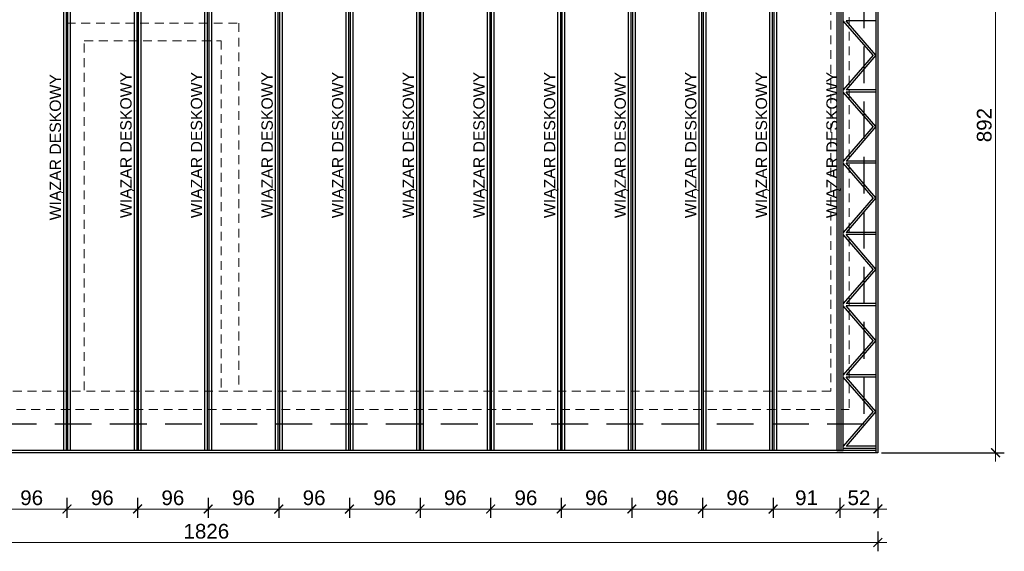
# Model space of a CAD drawing. Header units: millimetres. Extents: x 79929 to 85056, y -17684 to -14714.
# Tile 3 of 6: x 81365 to 82703, y -16127 to -15403. Entities that reach past the tile are written whole.
import ezdxf

# ---------------------------------------------------------------- set-up
doc = ezdxf.new("R2010")
doc.units = ezdxf.units.MM
doc.header["$LTSCALE"] = 100
doc.header["$MEASUREMENT"] = 0
doc.linetypes.add('DASHED', pattern=[0.75, 0.5, -0.25])
doc.linetypes.add('KRESKOWA-SREDNIA', pattern=[0.2, 0.12, -0.08])
for name, color, linetype in [('! ŚCIANY', 2, 'Continuous'), ('Warstwa1', 1, 'Continuous'), ('Warstwa4', 4, 'Continuous'), ('WENTYLACJAPRZER', 1, 'DASHED'), ('WYMIARY', 1, 'Continuous')]:
    doc.layers.add(name, color=color, linetype=linetype)
doc.styles.add('styl1', font='ARIAL.TTF', dxfattribs={"height": 20})
doc.dimstyles.new('ISO-25$0', dxfattribs={"dimtxt": 10, "dimasz": 10, "dimexe": 5, "dimexo": 12, "dimgap": 2, "dimtad": 1, "dimdec": 0, "dimtxsty": 'Standard', "dimblk": 'ARCHTICK', "dimcen": 2.5, "dimdle": 5, "dimadec": 0, "dimazin": 0, "dimtfac": 1, "dimtdec": 0, "dimtmove": 0, "dimatfit": 3, "dimfxl": 1, "dimlwd": 0, "dimarcsym": 0})

# ---------------------------------------------------------------- blocks, each defined once
blk = doc.blocks.new('_ArchTick')
at = {"layer": 'Warstwa1', "color": 0, "const_width": 0.15}
blk.add_lwpolyline([(-0.5, -0.5), (0.5, 0.5)], dxfattribs=at)
blk = doc.blocks.new('*D18')
at = {"layer": 'Defpoints', "color": 0, "linetype": 'ByBlock'}
for p in [(82531.5, -15100.3), (82691.4, -15100.3), (82531.5, -15992.3)]:
    blk.add_point(p, dxfattribs=at)
at = {"layer": 'WENTYLACJAPRZER', "color": 1, "linetype": 'ByBlock', "lineweight": 0}
blk.add_line((82691.4, -16004.3), (82691.4, -15088.3), dxfattribs=at)
at = {"layer": 'WENTYLACJAPRZER', "color": 1, "linetype": 'ByBlock', "lineweight": -2}
for p, q in [((82536.5, -15100.3), (82703.4, -15100.3)), ((82536.5, -15992.3), (82703.4, -15992.3))]:
    blk.add_line(p, q, dxfattribs=at)
at = {"layer": 'WENTYLACJAPRZER', "color": 1, "linetype": 'ByBlock', "lineweight": 0, "xscale": 12, "yscale": 12, "zscale": 12}
for p, rotation in [((82691.4, -15100.3), 90), ((82691.4, -15992.3), 270)]:
    blk.add_blockref('_ArchTick', p, dxfattribs=dict(at, rotation=rotation))
at = {"layer": 'WENTYLACJAPRZER', "color": 4, "linetype": 'ByBlock', "insert": (82676.2, -15546.3), "char_height": 20, "attachment_point": 5, "rotation": 90, "style": 'styl1'}
blk.add_mtext('892', dxfattribs=at)
blk = doc.blocks.new('*D20')
at = {"layer": 'Defpoints', "color": 0, "linetype": 'ByBlock'}
for p in [(80705.5, -16056.9), (82531.5, -16055.3), (80705.5, -16114.5)]:
    blk.add_point(p, dxfattribs=at)
at = {"layer": 'WENTYLACJAPRZER', "color": 1, "linetype": 'ByBlock', "lineweight": -2}
for p, q in [((80705.5, -16099.5), (80705.5, -16126.5)), ((82531.5, -16099.5), (82531.5, -16126.5))]:
    blk.add_line(p, q, dxfattribs=at)
at = {"layer": 'WENTYLACJAPRZER', "color": 1, "linetype": 'ByBlock', "lineweight": 0}
blk.add_line((82543.5, -16114.5), (80693.5, -16114.5), dxfattribs=at)
at = {"layer": 'WENTYLACJAPRZER', "color": 1, "linetype": 'ByBlock', "lineweight": 0, "xscale": 12, "yscale": 12, "zscale": 12, "rotation": 180}
blk.add_blockref('_ArchTick', (80705.5, -16114.5), dxfattribs=at)
at = {"layer": 'WENTYLACJAPRZER', "color": 1, "linetype": 'ByBlock', "lineweight": 0, "xscale": 12, "yscale": 12, "zscale": 12}
blk.add_blockref('_ArchTick', (82531.5, -16114.5), dxfattribs=at)
at = {"layer": 'WENTYLACJAPRZER', "color": 4, "linetype": 'ByBlock', "insert": (81618.5, -16099.3), "char_height": 20, "attachment_point": 5, "style": 'styl1'}
blk.add_mtext('1826', dxfattribs=at)
blk = doc.blocks.new('*D28')
at = {"layer": 'Defpoints', "color": 0, "linetype": 'ByBlock'}
for p in [(81333, -15989.3), (81429, -15989.3), (81429, -16068.9)]:
    blk.add_point(p, dxfattribs=at)
at = {"layer": 'WENTYLACJAPRZER', "color": 1, "linetype": 'ByBlock', "lineweight": -2}
for p, q in [((81333, -16053.9), (81333, -16080.9)), ((81429, -16053.9), (81429, -16080.9))]:
    blk.add_line(p, q, dxfattribs=at)
at = {"layer": 'WENTYLACJAPRZER', "color": 1, "linetype": 'ByBlock', "lineweight": 0}
blk.add_line((81321, -16068.9), (81441, -16068.9), dxfattribs=at)
at = {"layer": 'WENTYLACJAPRZER', "color": 1, "linetype": 'ByBlock', "lineweight": 0, "xscale": 12, "yscale": 12, "zscale": 12, "rotation": 180}
blk.add_blockref('_ArchTick', (81333, -16068.9), dxfattribs=at)
at = {"layer": 'WENTYLACJAPRZER', "color": 1, "linetype": 'ByBlock', "lineweight": 0, "xscale": 12, "yscale": 12, "zscale": 12}
blk.add_blockref('_ArchTick', (81429, -16068.9), dxfattribs=at)
at = {"layer": 'WENTYLACJAPRZER', "color": 4, "linetype": 'ByBlock', "insert": (81381, -16053.7), "char_height": 20, "attachment_point": 5, "style": 'styl1'}
blk.add_mtext('96', dxfattribs=at)
blk = doc.blocks.new('*D29')
at = {"layer": 'Defpoints', "color": 0, "linetype": 'ByBlock'}
for p in [(81429, -15989.3), (81525, -15989.3), (81525, -16068.9)]:
    blk.add_point(p, dxfattribs=at)
at = {"layer": 'WENTYLACJAPRZER', "color": 1, "linetype": 'ByBlock', "lineweight": -2}
for p, q in [((81429, -16053.9), (81429, -16080.9)), ((81525, -16053.9), (81525, -16080.9))]:
    blk.add_line(p, q, dxfattribs=at)
at = {"layer": 'WENTYLACJAPRZER', "color": 1, "linetype": 'ByBlock', "lineweight": 0}
blk.add_line((81417, -16068.9), (81537, -16068.9), dxfattribs=at)
at = {"layer": 'WENTYLACJAPRZER', "color": 1, "linetype": 'ByBlock', "lineweight": 0, "xscale": 12, "yscale": 12, "zscale": 12, "rotation": 180}
blk.add_blockref('_ArchTick', (81429, -16068.9), dxfattribs=at)
at = {"layer": 'WENTYLACJAPRZER', "color": 1, "linetype": 'ByBlock', "lineweight": 0, "xscale": 12, "yscale": 12, "zscale": 12}
blk.add_blockref('_ArchTick', (81525, -16068.9), dxfattribs=at)
at = {"layer": 'WENTYLACJAPRZER', "color": 4, "linetype": 'ByBlock', "insert": (81477, -16053.7), "char_height": 20, "attachment_point": 5, "style": 'styl1'}
blk.add_mtext('96', dxfattribs=at)
blk = doc.blocks.new('*D30')
at = {"layer": 'Defpoints', "color": 0, "linetype": 'ByBlock'}
for p in [(81525, -15989.3), (81621, -15989.3), (81621, -16068.9)]:
    blk.add_point(p, dxfattribs=at)
at = {"layer": 'WENTYLACJAPRZER', "color": 1, "linetype": 'ByBlock', "lineweight": -2}
for p, q in [((81525, -16053.9), (81525, -16080.9)), ((81621, -16053.9), (81621, -16080.9))]:
    blk.add_line(p, q, dxfattribs=at)
at = {"layer": 'WENTYLACJAPRZER', "color": 1, "linetype": 'ByBlock', "lineweight": 0}
blk.add_line((81513, -16068.9), (81633, -16068.9), dxfattribs=at)
at = {"layer": 'WENTYLACJAPRZER', "color": 1, "linetype": 'ByBlock', "lineweight": 0, "xscale": 12, "yscale": 12, "zscale": 12, "rotation": 180}
blk.add_blockref('_ArchTick', (81525, -16068.9), dxfattribs=at)
at = {"layer": 'WENTYLACJAPRZER', "color": 1, "linetype": 'ByBlock', "lineweight": 0, "xscale": 12, "yscale": 12, "zscale": 12}
blk.add_blockref('_ArchTick', (81621, -16068.9), dxfattribs=at)
at = {"layer": 'WENTYLACJAPRZER', "color": 4, "linetype": 'ByBlock', "insert": (81573, -16053.7), "char_height": 20, "attachment_point": 5, "style": 'styl1'}
blk.add_mtext('96', dxfattribs=at)
blk = doc.blocks.new('*D31')
at = {"layer": 'Defpoints', "color": 0, "linetype": 'ByBlock'}
for p in [(81621, -15989.3), (81717, -15989.3), (81717, -16068.9)]:
    blk.add_point(p, dxfattribs=at)
at = {"layer": 'WENTYLACJAPRZER', "color": 1, "linetype": 'ByBlock', "lineweight": -2}
for p, q in [((81621, -16053.9), (81621, -16080.9)), ((81717, -16053.9), (81717, -16080.9))]:
    blk.add_line(p, q, dxfattribs=at)
at = {"layer": 'WENTYLACJAPRZER', "color": 1, "linetype": 'ByBlock', "lineweight": 0}
blk.add_line((81609, -16068.9), (81729, -16068.9), dxfattribs=at)
at = {"layer": 'WENTYLACJAPRZER', "color": 1, "linetype": 'ByBlock', "lineweight": 0, "xscale": 12, "yscale": 12, "zscale": 12, "rotation": 180}
blk.add_blockref('_ArchTick', (81621, -16068.9), dxfattribs=at)
at = {"layer": 'WENTYLACJAPRZER', "color": 1, "linetype": 'ByBlock', "lineweight": 0, "xscale": 12, "yscale": 12, "zscale": 12}
blk.add_blockref('_ArchTick', (81717, -16068.9), dxfattribs=at)
at = {"layer": 'WENTYLACJAPRZER', "color": 4, "linetype": 'ByBlock', "insert": (81669, -16053.7), "char_height": 20, "attachment_point": 5, "style": 'styl1'}
blk.add_mtext('96', dxfattribs=at)
blk = doc.blocks.new('*D32')
at = {"layer": 'Defpoints', "color": 0, "linetype": 'ByBlock'}
for p in [(81717, -15989.3), (81813, -15989.3), (81813, -16068.9)]:
    blk.add_point(p, dxfattribs=at)
at = {"layer": 'WENTYLACJAPRZER', "color": 1, "linetype": 'ByBlock', "lineweight": -2}
for p, q in [((81717, -16053.9), (81717, -16080.9)), ((81813, -16053.9), (81813, -16080.9))]:
    blk.add_line(p, q, dxfattribs=at)
at = {"layer": 'WENTYLACJAPRZER', "color": 1, "linetype": 'ByBlock', "lineweight": 0}
blk.add_line((81705, -16068.9), (81825, -16068.9), dxfattribs=at)
at = {"layer": 'WENTYLACJAPRZER', "color": 1, "linetype": 'ByBlock', "lineweight": 0, "xscale": 12, "yscale": 12, "zscale": 12, "rotation": 180}
blk.add_blockref('_ArchTick', (81717, -16068.9), dxfattribs=at)
at = {"layer": 'WENTYLACJAPRZER', "color": 1, "linetype": 'ByBlock', "lineweight": 0, "xscale": 12, "yscale": 12, "zscale": 12}
blk.add_blockref('_ArchTick', (81813, -16068.9), dxfattribs=at)
at = {"layer": 'WENTYLACJAPRZER', "color": 4, "linetype": 'ByBlock', "insert": (81765, -16053.7), "char_height": 20, "attachment_point": 5, "style": 'styl1'}
blk.add_mtext('96', dxfattribs=at)
blk = doc.blocks.new('*D33')
at = {"layer": 'Defpoints', "color": 0, "linetype": 'ByBlock'}
for p in [(81813, -15989.3), (81909, -15989.3), (81909, -16068.9)]:
    blk.add_point(p, dxfattribs=at)
at = {"layer": 'WENTYLACJAPRZER', "color": 1, "linetype": 'ByBlock', "lineweight": -2}
for p, q in [((81813, -16053.9), (81813, -16080.9)), ((81909, -16053.9), (81909, -16080.9))]:
    blk.add_line(p, q, dxfattribs=at)
at = {"layer": 'WENTYLACJAPRZER', "color": 1, "linetype": 'ByBlock', "lineweight": 0}
blk.add_line((81801, -16068.9), (81921, -16068.9), dxfattribs=at)
at = {"layer": 'WENTYLACJAPRZER', "color": 1, "linetype": 'ByBlock', "lineweight": 0, "xscale": 12, "yscale": 12, "zscale": 12, "rotation": 180}
blk.add_blockref('_ArchTick', (81813, -16068.9), dxfattribs=at)
at = {"layer": 'WENTYLACJAPRZER', "color": 1, "linetype": 'ByBlock', "lineweight": 0, "xscale": 12, "yscale": 12, "zscale": 12}
blk.add_blockref('_ArchTick', (81909, -16068.9), dxfattribs=at)
at = {"layer": 'WENTYLACJAPRZER', "color": 4, "linetype": 'ByBlock', "insert": (81861, -16053.7), "char_height": 20, "attachment_point": 5, "style": 'styl1'}
blk.add_mtext('96', dxfattribs=at)
blk = doc.blocks.new('*D34')
at = {"layer": 'Defpoints', "color": 0, "linetype": 'ByBlock'}
for p in [(81909, -15989.3), (82005, -15989.3), (82005, -16068.9)]:
    blk.add_point(p, dxfattribs=at)
at = {"layer": 'WENTYLACJAPRZER', "color": 1, "linetype": 'ByBlock', "lineweight": -2}
for p, q in [((81909, -16053.9), (81909, -16080.9)), ((82005, -16053.9), (82005, -16080.9))]:
    blk.add_line(p, q, dxfattribs=at)
at = {"layer": 'WENTYLACJAPRZER', "color": 1, "linetype": 'ByBlock', "lineweight": 0}
blk.add_line((81897, -16068.9), (82017, -16068.9), dxfattribs=at)
at = {"layer": 'WENTYLACJAPRZER', "color": 1, "linetype": 'ByBlock', "lineweight": 0, "xscale": 12, "yscale": 12, "zscale": 12, "rotation": 180}
blk.add_blockref('_ArchTick', (81909, -16068.9), dxfattribs=at)
at = {"layer": 'WENTYLACJAPRZER', "color": 1, "linetype": 'ByBlock', "lineweight": 0, "xscale": 12, "yscale": 12, "zscale": 12}
blk.add_blockref('_ArchTick', (82005, -16068.9), dxfattribs=at)
at = {"layer": 'WENTYLACJAPRZER', "color": 4, "linetype": 'ByBlock', "insert": (81957, -16053.7), "char_height": 20, "attachment_point": 5, "style": 'styl1'}
blk.add_mtext('96', dxfattribs=at)
blk = doc.blocks.new('*D35')
at = {"layer": 'Defpoints', "color": 0, "linetype": 'ByBlock'}
for p in [(82005, -15989.3), (82101, -15989.3), (82101, -16068.9)]:
    blk.add_point(p, dxfattribs=at)
at = {"layer": 'WENTYLACJAPRZER', "color": 1, "linetype": 'ByBlock', "lineweight": -2}
for p, q in [((82005, -16053.9), (82005, -16080.9)), ((82101, -16053.9), (82101, -16080.9))]:
    blk.add_line(p, q, dxfattribs=at)
at = {"layer": 'WENTYLACJAPRZER', "color": 1, "linetype": 'ByBlock', "lineweight": 0}
blk.add_line((81993, -16068.9), (82113, -16068.9), dxfattribs=at)
at = {"layer": 'WENTYLACJAPRZER', "color": 1, "linetype": 'ByBlock', "lineweight": 0, "xscale": 12, "yscale": 12, "zscale": 12, "rotation": 180}
blk.add_blockref('_ArchTick', (82005, -16068.9), dxfattribs=at)
at = {"layer": 'WENTYLACJAPRZER', "color": 1, "linetype": 'ByBlock', "lineweight": 0, "xscale": 12, "yscale": 12, "zscale": 12}
blk.add_blockref('_ArchTick', (82101, -16068.9), dxfattribs=at)
at = {"layer": 'WENTYLACJAPRZER', "color": 4, "linetype": 'ByBlock', "insert": (82053, -16053.7), "char_height": 20, "attachment_point": 5, "style": 'styl1'}
blk.add_mtext('96', dxfattribs=at)
blk = doc.blocks.new('*D36')
at = {"layer": 'Defpoints', "color": 0, "linetype": 'ByBlock'}
for p in [(82101, -15989.3), (82197, -15989.3), (82197, -16068.9)]:
    blk.add_point(p, dxfattribs=at)
at = {"layer": 'WENTYLACJAPRZER', "color": 1, "linetype": 'ByBlock', "lineweight": -2}
for p, q in [((82101, -16053.9), (82101, -16080.9)), ((82197, -16053.9), (82197, -16080.9))]:
    blk.add_line(p, q, dxfattribs=at)
at = {"layer": 'WENTYLACJAPRZER', "color": 1, "linetype": 'ByBlock', "lineweight": 0}
blk.add_line((82089, -16068.9), (82209, -16068.9), dxfattribs=at)
at = {"layer": 'WENTYLACJAPRZER', "color": 1, "linetype": 'ByBlock', "lineweight": 0, "xscale": 12, "yscale": 12, "zscale": 12, "rotation": 180}
blk.add_blockref('_ArchTick', (82101, -16068.9), dxfattribs=at)
at = {"layer": 'WENTYLACJAPRZER', "color": 1, "linetype": 'ByBlock', "lineweight": 0, "xscale": 12, "yscale": 12, "zscale": 12}
blk.add_blockref('_ArchTick', (82197, -16068.9), dxfattribs=at)
at = {"layer": 'WENTYLACJAPRZER', "color": 4, "linetype": 'ByBlock', "insert": (82149, -16053.7), "char_height": 20, "attachment_point": 5, "style": 'styl1'}
blk.add_mtext('96', dxfattribs=at)
blk = doc.blocks.new('*D37')
at = {"layer": 'Defpoints', "color": 0, "linetype": 'ByBlock'}
for p in [(82197, -15989.3), (82293, -15989.3), (82293, -16068.9)]:
    blk.add_point(p, dxfattribs=at)
at = {"layer": 'WENTYLACJAPRZER', "color": 1, "linetype": 'ByBlock', "lineweight": -2}
for p, q in [((82197, -16053.9), (82197, -16080.9)), ((82293, -16053.9), (82293, -16080.9))]:
    blk.add_line(p, q, dxfattribs=at)
at = {"layer": 'WENTYLACJAPRZER', "color": 1, "linetype": 'ByBlock', "lineweight": 0}
blk.add_line((82185, -16068.9), (82305, -16068.9), dxfattribs=at)
at = {"layer": 'WENTYLACJAPRZER', "color": 1, "linetype": 'ByBlock', "lineweight": 0, "xscale": 12, "yscale": 12, "zscale": 12, "rotation": 180}
blk.add_blockref('_ArchTick', (82197, -16068.9), dxfattribs=at)
at = {"layer": 'WENTYLACJAPRZER', "color": 1, "linetype": 'ByBlock', "lineweight": 0, "xscale": 12, "yscale": 12, "zscale": 12}
blk.add_blockref('_ArchTick', (82293, -16068.9), dxfattribs=at)
at = {"layer": 'WENTYLACJAPRZER', "color": 4, "linetype": 'ByBlock', "insert": (82245, -16053.7), "char_height": 20, "attachment_point": 5, "style": 'styl1'}
blk.add_mtext('96', dxfattribs=at)
blk = doc.blocks.new('*D38')
at = {"layer": 'Defpoints', "color": 0, "linetype": 'ByBlock'}
for p in [(82293, -15989.3), (82389, -15989.3), (82389, -16068.9)]:
    blk.add_point(p, dxfattribs=at)
at = {"layer": 'WENTYLACJAPRZER', "color": 1, "linetype": 'ByBlock', "lineweight": -2}
for p, q in [((82293, -16053.9), (82293, -16080.9)), ((82389, -16053.9), (82389, -16080.9))]:
    blk.add_line(p, q, dxfattribs=at)
at = {"layer": 'WENTYLACJAPRZER', "color": 1, "linetype": 'ByBlock', "lineweight": 0}
blk.add_line((82281, -16068.9), (82401, -16068.9), dxfattribs=at)
at = {"layer": 'WENTYLACJAPRZER', "color": 1, "linetype": 'ByBlock', "lineweight": 0, "xscale": 12, "yscale": 12, "zscale": 12, "rotation": 180}
blk.add_blockref('_ArchTick', (82293, -16068.9), dxfattribs=at)
at = {"layer": 'WENTYLACJAPRZER', "color": 1, "linetype": 'ByBlock', "lineweight": 0, "xscale": 12, "yscale": 12, "zscale": 12}
blk.add_blockref('_ArchTick', (82389, -16068.9), dxfattribs=at)
at = {"layer": 'WENTYLACJAPRZER', "color": 4, "linetype": 'ByBlock', "insert": (82341, -16053.7), "char_height": 20, "attachment_point": 5, "style": 'styl1'}
blk.add_mtext('96', dxfattribs=at)
blk = doc.blocks.new('*D39')
at = {"layer": 'Defpoints', "color": 0, "linetype": 'ByBlock'}
for p in [(82389, -15989.3), (82480, -15989.3), (82480, -16068.9)]:
    blk.add_point(p, dxfattribs=at)
at = {"layer": 'WENTYLACJAPRZER', "color": 1, "linetype": 'ByBlock', "lineweight": -2}
for p, q in [((82389, -16053.9), (82389, -16080.9)), ((82480, -16053.9), (82480, -16080.9))]:
    blk.add_line(p, q, dxfattribs=at)
at = {"layer": 'WENTYLACJAPRZER', "color": 1, "linetype": 'ByBlock', "lineweight": 0}
blk.add_line((82377, -16068.9), (82492, -16068.9), dxfattribs=at)
at = {"layer": 'WENTYLACJAPRZER', "color": 1, "linetype": 'ByBlock', "lineweight": 0, "xscale": 12, "yscale": 12, "zscale": 12, "rotation": 180}
blk.add_blockref('_ArchTick', (82389, -16068.9), dxfattribs=at)
at = {"layer": 'WENTYLACJAPRZER', "color": 1, "linetype": 'ByBlock', "lineweight": 0, "xscale": 12, "yscale": 12, "zscale": 12}
blk.add_blockref('_ArchTick', (82480, -16068.9), dxfattribs=at)
at = {"layer": 'WENTYLACJAPRZER', "color": 4, "linetype": 'ByBlock', "insert": (82434.5, -16053.7), "char_height": 20, "attachment_point": 5, "style": 'styl1'}
blk.add_mtext('91', dxfattribs=at)
blk = doc.blocks.new('*D40')
at = {"layer": 'Defpoints', "color": 0, "linetype": 'ByBlock'}
for p in [(82480, -15992.3), (82531.5, -15992.3), (82531.5, -16068.9)]:
    blk.add_point(p, dxfattribs=at)
at = {"layer": 'WENTYLACJAPRZER', "color": 1, "linetype": 'ByBlock', "lineweight": -2}
for p, q in [((82480, -16053.9), (82480, -16080.9)), ((82531.5, -16053.9), (82531.5, -16080.9))]:
    blk.add_line(p, q, dxfattribs=at)
at = {"layer": 'WENTYLACJAPRZER', "color": 1, "linetype": 'ByBlock', "lineweight": 0}
blk.add_line((82468, -16068.9), (82543.5, -16068.9), dxfattribs=at)
at = {"layer": 'WENTYLACJAPRZER', "color": 1, "linetype": 'ByBlock', "lineweight": 0, "xscale": 12, "yscale": 12, "zscale": 12, "rotation": 180}
blk.add_blockref('_ArchTick', (82480, -16068.9), dxfattribs=at)
at = {"layer": 'WENTYLACJAPRZER', "color": 1, "linetype": 'ByBlock', "lineweight": 0, "xscale": 12, "yscale": 12, "zscale": 12}
blk.add_blockref('_ArchTick', (82531.5, -16068.9), dxfattribs=at)
at = {"layer": 'WENTYLACJAPRZER', "color": 4, "linetype": 'ByBlock', "insert": (82505.8, -16053.7), "char_height": 20, "attachment_point": 5, "style": 'styl1'}
blk.add_mtext('52', dxfattribs=at)

msp = doc.modelspace()

# ---------------------------------------------------------------- linework, layer by layer
at = {"layer": '! ŚCIANY', "linetype": 'KRESKOWA-SREDNIA', "lineweight": 5}
for p, q in [((81428.5, -15907.3), (81428.5, -15407.3)), ((81428.5, -15407.3), (81662.5, -15407.3)), ((81662.5, -15407.3), (81662.5, -15907.3)), ((81452.5, -15907.3), (81452.5, -15431.4)), ((81452.5, -15431.4), (81638.5, -15431.4)), ((81638.5, -15431.4), (81638.5, -15907.3))]:
    msp.add_line(p, q, dxfattribs=at)
for points in [[(80744.5, -15159.3), (82492.5, -15159.3), (82492.5, -15933.3), (80744.5, -15933.3)], [(80769.5, -15184.3), (82467.5, -15184.3), (82467.5, -15908.3), (80769.5, -15908.3)]]:
    msp.add_lwpolyline(points, close=True, dxfattribs=at)
at = {"layer": 'Warstwa4'}
for p, q in [((81427.8, -15103.3), (81427.8, -15989.3)), ((81523.8, -15103.3), (81523.8, -15989.3)), ((81619.8, -15103.3), (81619.8, -15989.3)), ((81715.8, -15103.3), (81715.8, -15989.3)), ((81811.8, -15103.3), (81811.8, -15989.3)), ((81907.8, -15103.3), (81907.8, -15989.3)), ((82003.8, -15103.3), (82003.8, -15989.3)), ((82099.8, -15103.3), (82099.8, -15989.3)), ((82195.8, -15103.3), (82195.8, -15989.3)), ((82195.8, -15103.3), (82195.8, -15989.3)), ((82291.8, -15103.3), (82291.8, -15989.3)), ((82387.8, -15103.3), (82387.8, -15989.3)), ((82481.3, -15103.3), (82481.3, -15989.3))]:
    msp.add_line(p, q, dxfattribs=at)
for points in [[(81424.6, -15989.3), (81424.6, -15103.3), (81427.8, -15103.3), (81427.8, -15989.3)], [(81424.6, -15989.3), (81424.6, -15103.3), (81433.5, -15103.3), (81433.5, -15989.3)], [(81430.3, -15989.3), (81430.3, -15103.3), (81433.5, -15103.3), (81433.5, -15989.3)], [(81520.6, -15989.3), (81520.6, -15103.3), (81523.8, -15103.3), (81523.8, -15989.3)], [(81520.6, -15989.3), (81520.6, -15103.3), (81529.5, -15103.3), (81529.5, -15989.3)], [(81526.3, -15989.3), (81526.3, -15103.3), (81529.5, -15103.3), (81529.5, -15989.3)], [(81616.6, -15989.3), (81616.6, -15103.3), (81619.8, -15103.3), (81619.8, -15989.3)], [(81616.6, -15989.3), (81616.6, -15103.3), (81625.5, -15103.3), (81625.5, -15989.3)], [(81622.3, -15989.3), (81622.3, -15103.3), (81625.5, -15103.3), (81625.5, -15989.3)], [(81712.6, -15989.3), (81712.6, -15103.3), (81715.8, -15103.3), (81715.8, -15989.3)], [(81712.6, -15989.3), (81712.6, -15103.3), (81721.5, -15103.3), (81721.5, -15989.3)], [(81718.3, -15989.3), (81718.3, -15103.3), (81721.5, -15103.3), (81721.5, -15989.3)], [(81808.6, -15989.3), (81808.6, -15103.3), (81811.8, -15103.3), (81811.8, -15989.3)], [(81808.6, -15989.3), (81808.6, -15103.3), (81817.5, -15103.3), (81817.5, -15989.3)], [(81814.3, -15989.3), (81814.3, -15103.3), (81817.5, -15103.3), (81817.5, -15989.3)], [(81904.6, -15989.3), (81904.6, -15103.3), (81907.8, -15103.3), (81907.8, -15989.3)], [(81904.6, -15989.3), (81904.6, -15103.3), (81913.5, -15103.3), (81913.5, -15989.3)], [(81910.3, -15989.3), (81910.3, -15103.3), (81913.5, -15103.3), (81913.5, -15989.3)], [(82000.6, -15989.3), (82000.6, -15103.3), (82003.8, -15103.3), (82003.8, -15989.3)], [(82000.6, -15989.3), (82000.6, -15103.3), (82009.5, -15103.3), (82009.5, -15989.3)], [(82006.3, -15989.3), (82006.3, -15103.3), (82009.5, -15103.3), (82009.5, -15989.3)], [(82096.6, -15989.3), (82096.6, -15103.3), (82099.8, -15103.3), (82099.8, -15989.3)], [(82096.6, -15989.3), (82096.6, -15103.3), (82105.5, -15103.3), (82105.5, -15989.3)], [(82102.3, -15989.3), (82102.3, -15103.3), (82105.5, -15103.3), (82105.5, -15989.3)], [(82192.6, -15989.3), (82192.6, -15103.3), (82195.8, -15103.3), (82195.8, -15989.3)], [(82192.6, -15989.3), (82192.6, -15103.3), (82201.5, -15103.3), (82201.5, -15989.3)], [(82192.6, -15989.3), (82192.6, -15103.3), (82195.8, -15103.3), (82195.8, -15989.3)], [(82192.6, -15989.3), (82192.6, -15103.3), (82201.5, -15103.3), (82201.5, -15989.3)], [(82198.3, -15989.3), (82198.3, -15103.3), (82201.5, -15103.3), (82201.5, -15989.3)], [(82198.3, -15989.3), (82198.3, -15103.3), (82201.5, -15103.3), (82201.5, -15989.3)], [(82288.6, -15989.3), (82288.6, -15103.3), (82291.8, -15103.3), (82291.8, -15989.3)], [(82288.6, -15989.3), (82288.6, -15103.3), (82297.5, -15103.3), (82297.5, -15989.3)], [(82294.3, -15989.3), (82294.3, -15103.3), (82297.5, -15103.3), (82297.5, -15989.3)], [(82384.6, -15989.3), (82384.6, -15103.3), (82387.8, -15103.3), (82387.8, -15989.3)], [(82384.6, -15989.3), (82384.6, -15103.3), (82393.5, -15103.3), (82393.5, -15989.3)], [(82390.3, -15989.3), (82390.3, -15103.3), (82393.5, -15103.3), (82393.5, -15989.3)], [(82478.8, -15989.3), (82478.8, -15103.3), (82475.6, -15103.3), (82475.6, -15989.3)], [(82484.5, -15989.3), (82484.5, -15103.3), (82475.6, -15103.3), (82475.6, -15989.3)], [(82484.5, -15989.3), (82484.5, -15103.3), (82481.3, -15103.3), (82481.3, -15989.3)]]:
    msp.add_lwpolyline(points, dxfattribs=at)
at = {"layer": 'WENTYLACJAPRZER', "linetype": 'ByBlock'}
for p, q in [((82525, -15451.3), (82484.5, -15404.3)), ((82528.5, -15404.3), (82488.2, -15404.3)), ((82528.5, -15451.3), (82488.2, -15404.3)), ((82525, -15451.3), (82484.5, -15498.3)), ((82528.5, -15451.3), (82488.2, -15498.3)), ((82525, -15548.3), (82484.5, -15501.3)), ((82528.5, -15498.3), (82488.2, -15498.3)), ((82528.5, -15501.3), (82488.2, -15501.3)), ((82528.5, -15548.3), (82488.2, -15501.3)), ((82525, -15548.3), (82484.5, -15595.3)), ((82528.5, -15548.3), (82488.2, -15595.3)), ((82528.5, -15595.3), (82488.2, -15595.3)), ((82525, -15645.3), (82484.5, -15598.3)), ((82528.5, -15598.3), (82488.2, -15598.3)), ((82528.5, -15645.3), (82488.2, -15598.3)), ((82525, -15645.3), (82484.5, -15692.3)), ((82528.5, -15645.3), (82488.2, -15692.3)), ((82525, -15742.3), (82484.5, -15695.3)), ((82528.5, -15692.3), (82488.2, -15692.3)), ((82528.5, -15695.3), (82488.2, -15695.3)), ((82528.5, -15742.3), (82488.2, -15695.3)), ((82525, -15742.3), (82484.5, -15789.3)), ((82528.5, -15742.3), (82488.2, -15789.3)), ((82525, -15839.3), (82484.5, -15792.3)), ((82528.5, -15789.3), (82488.2, -15789.3)), ((82528.5, -15792.3), (82488.2, -15792.3)), ((82528.5, -15839.3), (82488.2, -15792.3)), ((82525, -15839.3), (82484.5, -15886.3)), ((82528.5, -15839.3), (82488.2, -15886.3)), ((82525, -15936.3), (82484.5, -15889.3)), ((82528.5, -15886.3), (82488.2, -15886.3)), ((82528.5, -15889.3), (82488.2, -15889.3)), ((82528.5, -15936.3), (82488.2, -15889.3)), ((82525, -15936.3), (82484.5, -15983.3)), ((82528.5, -15936.3), (82488.2, -15983.3)), ((82528.5, -15983.3), (82488.2, -15983.3)), ((82475.6, -15989.3), (82484.5, -15989.3)), ((82528.5, -15986.3), (82484.5, -15986.3)), ((82528.5, -15989.3), (82528.5, -15992.3))]:
    msp.add_line(p, q, dxfattribs=at)
at = {"layer": 'WENTYLACJAPRZER'}
msp.add_lwpolyline([(80724.5, -15139.3), (82512.5, -15139.3), (82512.5, -15953.3), (80724.5, -15953.3)], close=True, dxfattribs=at)
at = {"layer": 'WYMIARY', "linetype": 'ByBlock'}
for points in [[(80705.5, -15100.3), (82531.5, -15100.3), (82531.5, -15992.3), (80705.5, -15992.3)], [(80708.5, -15103.3), (82528.5, -15103.3), (82528.5, -15989.3), (80708.5, -15989.3)]]:
    msp.add_lwpolyline(points, close=True, dxfattribs=at)

# ---------------------------------------------------------------- texts
at = {"layer": 'Warstwa4', "char_height": 15.36, "attachment_point": 5, "rotation": 90, "style": 'styl1'}
for insert in [(81415.4, -15576.4), (81511.4, -15573.4), (81607.4, -15573.4), (81703.4, -15573.4), (81799.4, -15573.4), (81895.4, -15573.4), (81991.4, -15573.4), (82087.4, -15573.4), (82183.4, -15573.4), (82279.4, -15573.4), (82375.4, -15573.4), (82471.4, -15573.4)]:
    msp.add_mtext('{\\fArial|b0|i0|c238|p34;WIĄZAR DESKOWY}', dxfattribs=dict(at, insert=insert))

# ---------------------------------------------------------------- dimensions: what is measured, and where the dimension line sits
at = {"layer": 'WENTYLACJAPRZER', "linetype": 'ByBlock'}
dim = msp.add_aligned_dim(p1=(82531.5, -15992.3), p2=(82531.5, -15100.3), distance=-159.8, dimstyle='ISO-25$0', override={"dimasz": 12, "dimexe": 12, "dimexo": 5, "dimgap": 5, "dimtxsty": 'styl1', "dimdle": 12, "dimclrd": 1, "dimclre": 1, "dimclrt": 4, "dimldrblk": 'ArchTick'}, dxfattribs=at)
dim.commit()
dim.dimension.update_dxf_attribs({"geometry": '*D18', "text_midpoint": (82676.2, -15546.3)})
for base, p1, p2, override, picture, middle in [((81429, -16068.9), (81333, -15989.3), (81429, -15989.3), {"dimtxt": 20, "dimasz": 12, "dimexe": 12, "dimexo": 5, "dimgap": 5, "dimtxsty": 'styl1', "dimblk": 'ArchTick', "dimdle": 12, "dimclrd": 1, "dimclre": 1, "dimclrt": 4, "dimldrblk": 'ArchTick', "dimfxl": 15, "dimfxlon": 1}, '*D28', (81381, -16053.7)), ((81525, -16068.9), (81429, -15989.3), (81525, -15989.3), {"dimtxt": 20, "dimasz": 12, "dimexe": 12, "dimexo": 5, "dimgap": 5, "dimtxsty": 'styl1', "dimblk": 'ArchTick', "dimdle": 12, "dimclrd": 1, "dimclre": 1, "dimclrt": 4, "dimldrblk": 'ArchTick', "dimfxl": 15, "dimfxlon": 1}, '*D29', (81477, -16053.7)), ((81621, -16068.9), (81525, -15989.3), (81621, -15989.3), {"dimtxt": 20, "dimasz": 12, "dimexe": 12, "dimexo": 5, "dimgap": 5, "dimtxsty": 'styl1', "dimblk": 'ArchTick', "dimdle": 12, "dimclrd": 1, "dimclre": 1, "dimclrt": 4, "dimldrblk": 'ArchTick', "dimfxl": 15, "dimfxlon": 1}, '*D30', (81573, -16053.7)), ((81717, -16068.9), (81621, -15989.3), (81717, -15989.3), {"dimtxt": 20, "dimasz": 12, "dimexe": 12, "dimexo": 5, "dimgap": 5, "dimtxsty": 'styl1', "dimblk": 'ArchTick', "dimdle": 12, "dimclrd": 1, "dimclre": 1, "dimclrt": 4, "dimldrblk": 'ArchTick', "dimfxl": 15, "dimfxlon": 1}, '*D31', (81669, -16053.7)), ((81813, -16068.9), (81717, -15989.3), (81813, -15989.3), {"dimtxt": 20, "dimasz": 12, "dimexe": 12, "dimexo": 5, "dimgap": 5, "dimtxsty": 'styl1', "dimblk": 'ArchTick', "dimdle": 12, "dimclrd": 1, "dimclre": 1, "dimclrt": 4, "dimldrblk": 'ArchTick', "dimfxl": 15, "dimfxlon": 1}, '*D32', (81765, -16053.7)), ((81909, -16068.9), (81813, -15989.3), (81909, -15989.3), {"dimtxt": 20, "dimasz": 12, "dimexe": 12, "dimexo": 5, "dimgap": 5, "dimtxsty": 'styl1', "dimblk": 'ArchTick', "dimdle": 12, "dimclrd": 1, "dimclre": 1, "dimclrt": 4, "dimldrblk": 'ArchTick', "dimfxl": 15, "dimfxlon": 1}, '*D33', (81861, -16053.7)), ((82005, -16068.9), (81909, -15989.3), (82005, -15989.3), {"dimtxt": 20, "dimasz": 12, "dimexe": 12, "dimexo": 5, "dimgap": 5, "dimtxsty": 'styl1', "dimblk": 'ArchTick', "dimdle": 12, "dimclrd": 1, "dimclre": 1, "dimclrt": 4, "dimldrblk": 'ArchTick', "dimfxl": 15, "dimfxlon": 1}, '*D34', (81957, -16053.7)), ((82101, -16068.9), (82005, -15989.3), (82101, -15989.3), {"dimtxt": 20, "dimasz": 12, "dimexe": 12, "dimexo": 5, "dimgap": 5, "dimtxsty": 'styl1', "dimblk": 'ArchTick', "dimdle": 12, "dimclrd": 1, "dimclre": 1, "dimclrt": 4, "dimldrblk": 'ArchTick', "dimfxl": 15, "dimfxlon": 1}, '*D35', (82053, -16053.7)), ((82197, -16068.9), (82101, -15989.3), (82197, -15989.3), {"dimtxt": 20, "dimasz": 12, "dimexe": 12, "dimexo": 5, "dimgap": 5, "dimtxsty": 'styl1', "dimblk": 'ArchTick', "dimdle": 12, "dimclrd": 1, "dimclre": 1, "dimclrt": 4, "dimldrblk": 'ArchTick', "dimfxl": 15, "dimfxlon": 1}, '*D36', (82149, -16053.7)), ((82293, -16068.9), (82197, -15989.3), (82293, -15989.3), {"dimtxt": 20, "dimasz": 12, "dimexe": 12, "dimexo": 5, "dimgap": 5, "dimtxsty": 'styl1', "dimblk": 'ArchTick', "dimdle": 12, "dimclrd": 1, "dimclre": 1, "dimclrt": 4, "dimldrblk": 'ArchTick', "dimfxl": 15, "dimfxlon": 1}, '*D37', (82245, -16053.7)), ((82389, -16068.9), (82293, -15989.3), (82389, -15989.3), {"dimtxt": 20, "dimasz": 12, "dimexe": 12, "dimexo": 5, "dimgap": 5, "dimtxsty": 'styl1', "dimblk": 'ArchTick', "dimdle": 12, "dimclrd": 1, "dimclre": 1, "dimclrt": 4, "dimldrblk": 'ArchTick', "dimfxl": 15, "dimfxlon": 1}, '*D38', (82341, -16053.7)), ((82480, -16068.9), (82389, -15989.3), (82480, -15989.3), {"dimtxt": 20, "dimasz": 12, "dimexe": 12, "dimexo": 5, "dimgap": 5, "dimtxsty": 'styl1', "dimblk": 'ArchTick', "dimdle": 12, "dimclrd": 1, "dimclre": 1, "dimclrt": 4, "dimldrblk": 'ArchTick', "dimfxl": 15, "dimfxlon": 1}, '*D39', (82434.5, -16053.7)), ((82531.5440252, -16068.8691896), (82480.0440252, -15992.259889), (82531.5440252, -15992.259889), {"dimtxt": 20, "dimasz": 12, "dimexe": 12, "dimexo": 5, "dimgap": 5, "dimtxsty": 'styl1', "dimdle": 12, "dimclrd": 1, "dimclre": 1, "dimclrt": 4, "dimldrblk": 'ArchTick', "dimfxl": 15, "dimfxlon": 1}, '*D40', (82505.7940252, -16053.6577299)), ((80705.5, -16114.5), (82531.5, -16055.3), (80705.5, -16056.9), {"dimtxt": 20, "dimasz": 12, "dimexe": 12, "dimexo": 5, "dimgap": 5, "dimtxsty": 'styl1', "dimblk": 'ArchTick', "dimdle": 12, "dimclrd": 1, "dimclre": 1, "dimclrt": 4, "dimldrblk": 'ArchTick', "dimfxl": 15, "dimfxlon": 1}, '*D20', (81618.5, -16099.3))]:
    dim = msp.add_linear_dim(base=base, p1=p1, p2=p2, dimstyle='ISO-25$0', override=override, dxfattribs=at)
    dim.commit()
    dim.dimension.update_dxf_attribs({"geometry": picture, "text_midpoint": middle})

doc.saveas('drawing.dxf')
